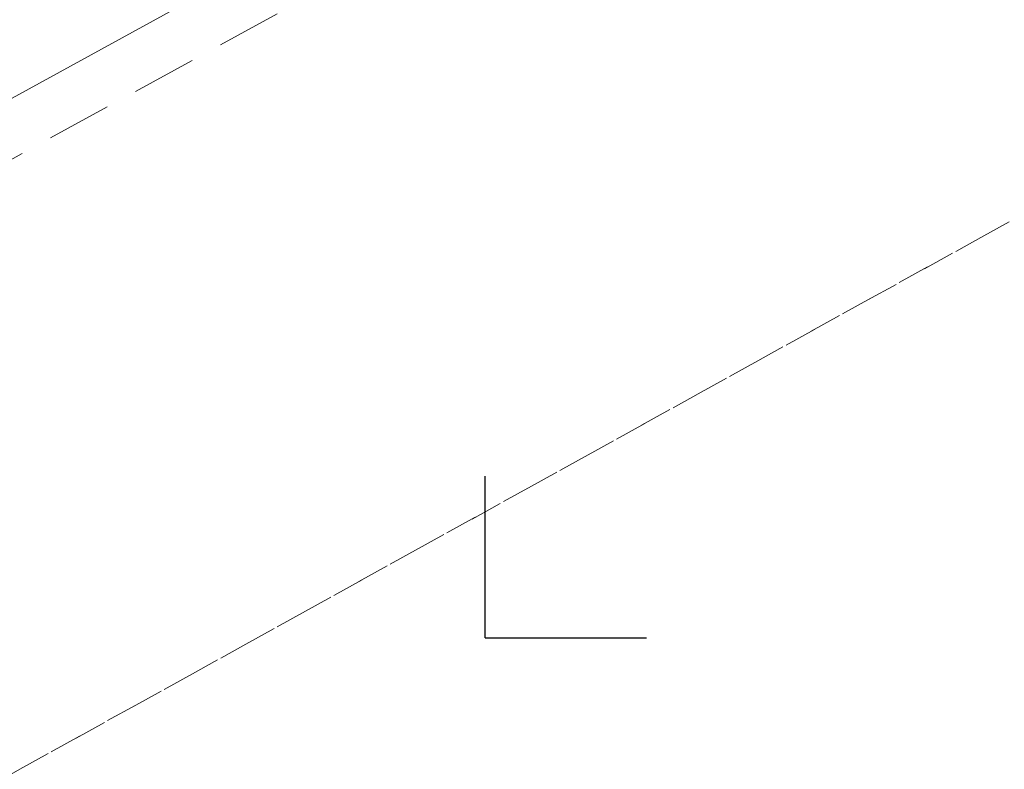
# Model space of a CAD drawing. Header units: metres. Extents: x 8440716 to 8446743, y 5883760 to 5887966.
# Tile 138 of 256: x 8442393 to 8442408, y 5885748 to 5885760. Entities that reach past the tile are written whole.
import ezdxf

# ---------------------------------------------------------------- set-up
doc = ezdxf.new("R2010")
doc.units = ezdxf.units.M
doc.header["$MEASUREMENT"] = 0
doc.linetypes.add('0.5_0.5', pattern=[1, 0.5, -0.5])
doc.linetypes.add('1.0_0.5', pattern=[1.5, 1, -0.5])
doc.layers.get('0').update_dxf_attribs({"color": 250, "linetype": 'CONTINUOUS', "lineweight": 5})
for name, color, linetype in [('218-kontur użytku gruntowego', 253, 'CONTINUOUS'), ('chodnik', 253, 'CONTINUOUS'), ('przewód telekomunikacyjny podziemny', 253, 'CONTINUOUS'), ('Wstawianie ramki sekcyjnej z opisem', 253, 'CONTINUOUS')]:
    doc.layers.add(name, color=color, linetype=linetype)

# ---------------------------------------------------------------- blocks, each defined once
blk = doc.blocks.new('RAMKA500K')
at = {"color": 0}
for q in [(0, 2.5), (2.5, 0)]:
    blk.add_line((0, 0), q, dxfattribs=at)

msp = doc.modelspace()

# ---------------------------------------------------------------- linework, layer by layer
at = {"layer": '218-kontur użytku gruntowego', "color": 3, "linetype": '0.5_0.5', "lineweight": 18, "flags": 128}
for points in [[(8442375.3, 5885738.28), (8442451.47, 5885780.43)], [(8442451.47, 5885780.43), (8442375.3, 5885738.28)]]:
    msp.add_lwpolyline(points, dxfattribs=at)
at = {"layer": 'chodnik', "color": 253, "linetype": '1.0_0.5', "lineweight": 18, "flags": 128}
msp.add_lwpolyline([(8442398.23, 5885762.83), (8442372.93, 5885748.87), (8442372.02, 5885749.46), (8442368.09, 5885747.26), (8442368.08, 5885746.24), (8442363.93, 5885743.94), (8442328.04, 5885724.2), (8442303.92, 5885710.92), (8442294.03, 5885705.48), (8442276.91, 5885696.15), (8442270.65, 5885692.84), (8442261.52, 5885688.13), (8442249.29, 5885682.04), (8442237.27, 5885676.4), (8442233.82, 5885674.86), (8442227.91, 5885672.18), (8442228.68, 5885670.34), (8442234.79, 5885673.06), (8442238.21, 5885674.64), (8442250.22, 5885680.25), (8442262.44, 5885686.36), (8442271.35, 5885690.96), (8442277.86, 5885694.39), (8442295.07, 5885703.76), (8442305.02, 5885709.25), (8442328.98, 5885722.44), (8442364.79, 5885742.15), (8442399.21, 5885760.98), (8442431.58, 5885778.77), (8442465.05, 5885797.22), (8442495.8, 5885814.05), (8442518.04, 5885826.35), (8442520.13, 5885827.5), (8442528.37, 5885832.06), (8442563.43, 5885851.44), (8442599.47, 5885871.24), (8442625.94, 5885885.78), (8442658.84, 5885903.89), (8442691.97, 5885922.16), (8442723.6, 5885939.55), (8442755.59, 5885957.15), (8442785.67, 5885973.69), (8442820.87, 5885992.99), (8442852.82, 5886010.6), (8442885.15, 5886028.42), (8442917.67, 5886046.28), (8442950.17, 5886064.15), (8442982.52, 5886081.96), (8443016.84, 5886100.81), (8443047.49, 5886117.63), (8443079.73, 5886135.39), (8443112.44, 5886153.39), (8443144.78, 5886171.19), (8443160.82, 5886179.99), (8443162.19, 5886180.5), (8443163.41, 5886180.72), (8443164.97, 5886180.7), (8443166.12, 5886180.47), (8443168.87, 5886179.82), (8443169.49, 5886179.73), (8443170.81, 5886179.74), (8443172.11, 5886180.07), (8443173.41, 5886180.59), (8443175.29, 5886181.7), (8443174.34, 5886182.75), (8443173.14, 5886183.92), (8443171.98, 5886184.78), (8443170.89, 5886184.19), (8443169.47, 5886183.69), (8443168.06, 5886183.45), (8443166.42, 5886183.54), (8443164.51, 5886183.65), (8443162.98, 5886183.6), (8443161.61, 5886183.38), (8443160.3, 5886182.95), (8443159.31, 5886182.54), (8443159.73, 5886181.73), (8443143.87, 5886172.95), (8443111.34, 5886155.04), (8443078.93, 5886137.17), (8443046.49, 5886119.33), (8443015.33, 5886102.26), (8442981.67, 5886083.71), (8442949, 5886065.77), (8442916.82, 5886048.03), (8442884.23, 5886030.14), (8442851.95, 5886012.33), (8442819.79, 5885994.66), (8442784.76, 5885975.43), (8442754.61, 5885958.89), (8442722.39, 5885941.13), (8442691.08, 5885923.91), (8442657.91, 5885905.62), (8442625.13, 5885887.6), (8442598.63, 5885873.01), (8442562.69, 5885853.33), (8442527.37, 5885833.89), (8442495.03, 5885816.03), (8442464.1, 5885799.05), (8442430.54, 5885780.59)], close=True, dxfattribs=at)
at = {"layer": 'przewód telekomunikacyjny podziemny', "color": 30, "linetype": 'Continuous', "lineweight": 18, "flags": 128}
msp.add_lwpolyline([(8442887.65, 5886030.94), (8442861.5, 5886016.55), (8442845.88, 5886007.92), (8442819.73, 5885993.62), (8442792.68, 5885978.72), (8442764.96, 5885963.37), (8442742.51, 5885951.26), (8442715.88, 5885936.68), (8442689.75, 5885922.33), (8442664.49, 5885908.48), (8442641.02, 5885895.43), (8442613.42, 5885880.21), (8442586.52, 5885865.07), (8442555.95, 5885848.53), (8442535.15, 5885836.83), (8442526.51, 5885832.17), (8442498.85, 5885816.9), (8442462.39, 5885796.89), (8442434.58, 5885781.45), (8442405.39, 5885765.33), (8442372.03, 5885747.01), (8442349.92, 5885734.78), (8442316.79, 5885717.27), (8442288.16, 5885701.78)], dxfattribs=at)

# ---------------------------------------------------------------- block references
at = {"layer": 'Wstawianie ramki sekcyjnej z opisem', "color": 253, "linetype": 'Continuous', "lineweight": 13}
msp.add_blockref('RAMKA500K', (8442400, 5885750), dxfattribs=at)

doc.saveas('drawing.dxf')
